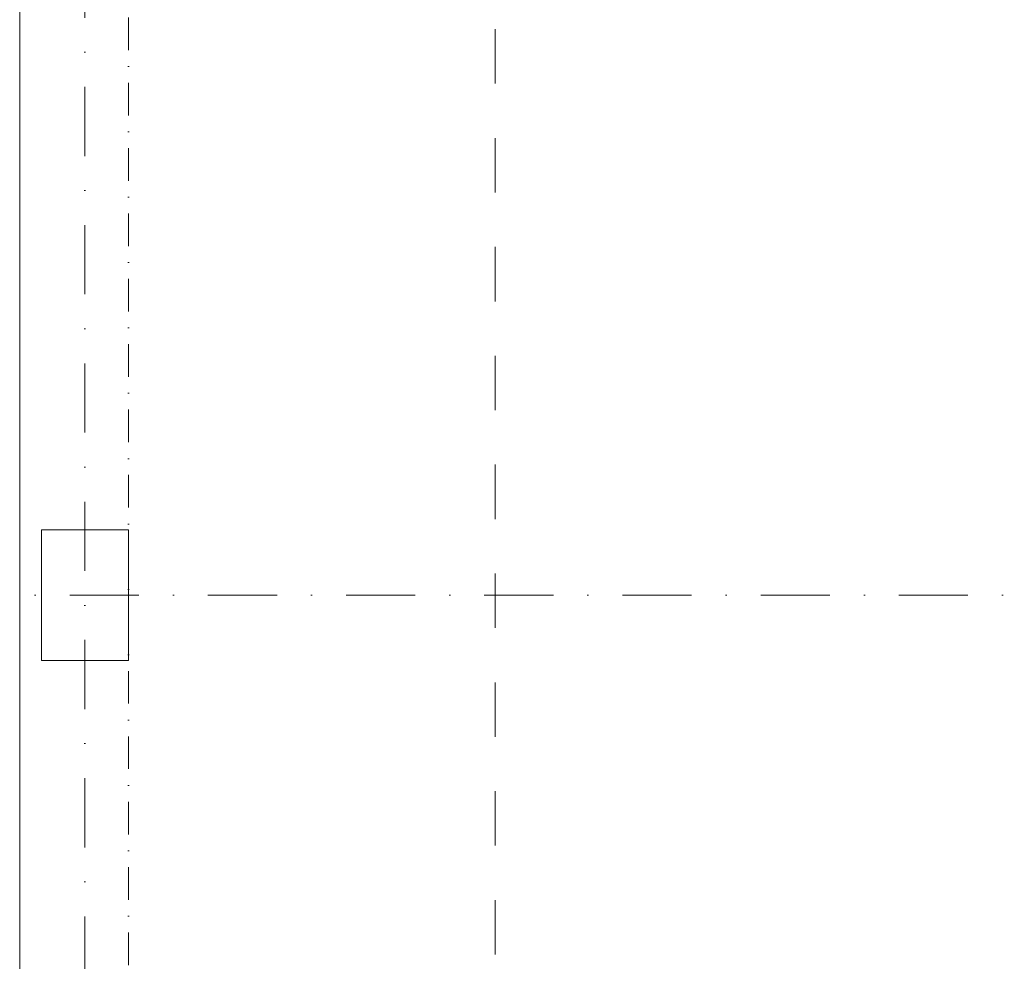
# Model space of a CAD drawing. Header units: millimetres. Extents: x 213386 to 459888, y 74252 to 208052.
# Tile 78 of 256: x 373477 to 378002, y 150851 to 155176. Entities that reach past the tile are written whole.
import ezdxf

# ---------------------------------------------------------------- set-up
doc = ezdxf.new("R2010")
doc.units = ezdxf.units.MM
for name, pattern in [('CK_Čerchovaná 50', [6, 3, -1.5, 0, -1.5]), ('ČERCHOVANÁ', [25.4, 12.7, -6.35, 0, -6.35]), ('ČÁRKOVANÁ01-01', [2, 1, -1])]:
    doc.linetypes.add(name, pattern=pattern)
for name, color, linetype, lineweight in [('FASÁDA DETAILNÍ', 255, 'Continuous', 0), ('NOVÁ TENKÁ', 255, 'Continuous', 0), ('OSY', 255, 'Continuous', 0), ('SLOUPY', 255, 'Continuous', 0), ('TENKA', 255, 'Continuous', 0)]:
    doc.layers.add(name, color=color, linetype=linetype, lineweight=lineweight)

msp = doc.modelspace()

# ---------------------------------------------------------------- linework, layer by layer
at = {"layer": 'FASÁDA DETAILNÍ', "ltscale": 5}
msp.add_lwpolyline([(373969.138, 145732.154), (373969.138, 145932.154), (373476.638, 145932.154), (373476.638, 168732.154), (373969.14, 168732.154), (373969.14, 168932.154)], dxfattribs=at)
at = {"layer": 'NOVÁ TENKÁ', "linetype": 'ČÁRKOVANÁ01-01', "ltscale": 250}
for points in [[(373476.638, 152232.154), (373476.638, 152232.154), (373476.638, 152832.154), (373476.638, 152832.154), (373476.638, 157032.154), (373476.638, 157032.154), (373476.638, 157632.154), (373476.638, 157632.154), (373476.638, 161832.154), (373476.638, 161832.154), (373476.638, 162432.154), (373476.638, 162432.154), (373476.638, 167232.154)], [(399176.638, 166097.154), (379726.638, 166097.154), (379726.638, 166132.154), (375661.638, 166132.154), (375661.638, 148532.154), (379726.638, 148532.154), (379726.638, 148567.154), (392926.638, 148567.154), (392926.638, 148532.154), (396991.638, 148532.154), (396991.638, 152462.154), (398676.638, 152462.154), (398676.638, 152232.154), (399176.638, 152232.154)], [(399176.638, 148032.154), (398676.638, 148032.154), (398676.638, 147432.154), (392826.638, 147432.154), (392826.638, 148032.154), (392426.638, 148032.154), (392426.638, 147432.154), (386526.638, 147432.154), (386526.638, 148032.154), (386126.638, 148032.154), (386126.638, 147432.154), (380226.638, 147432.154), (380226.638, 148032.154), (379826.638, 148032.154), (379826.638, 147432.154), (373976.638, 147432.154), (373976.638, 148032.154), (373576.638, 148032.154), (373576.638, 147432.154), (373476.638, 147432.154), (373476.638, 152232.154)]]:
    msp.add_lwpolyline(points, dxfattribs=at)
at = {"layer": 'OSY', "linetype": 'ČERCHOVANÁ', "ltscale": 25}
for p, q in [((373776.638, 170109.563), (373776.638, 145530.044)), ((400063.194, 152532.154), (372424.222, 152532.154))]:
    msp.add_line(p, q, dxfattribs=at)
at = {"layer": 'SLOUPY'}
msp.add_lwpolyline([(373576.638, 152832.154), (373576.638, 152232.154), (373976.638, 152232.154), (373976.638, 152832.154)], close=True, dxfattribs=at)
at = {"layer": 'TENKA', "linetype": 'CK_Čerchovaná 50', "ltscale": 50}
msp.add_line((373976.638, 145732.154), (373976.638, 168482.154), dxfattribs=at)

doc.saveas('drawing.dxf')
